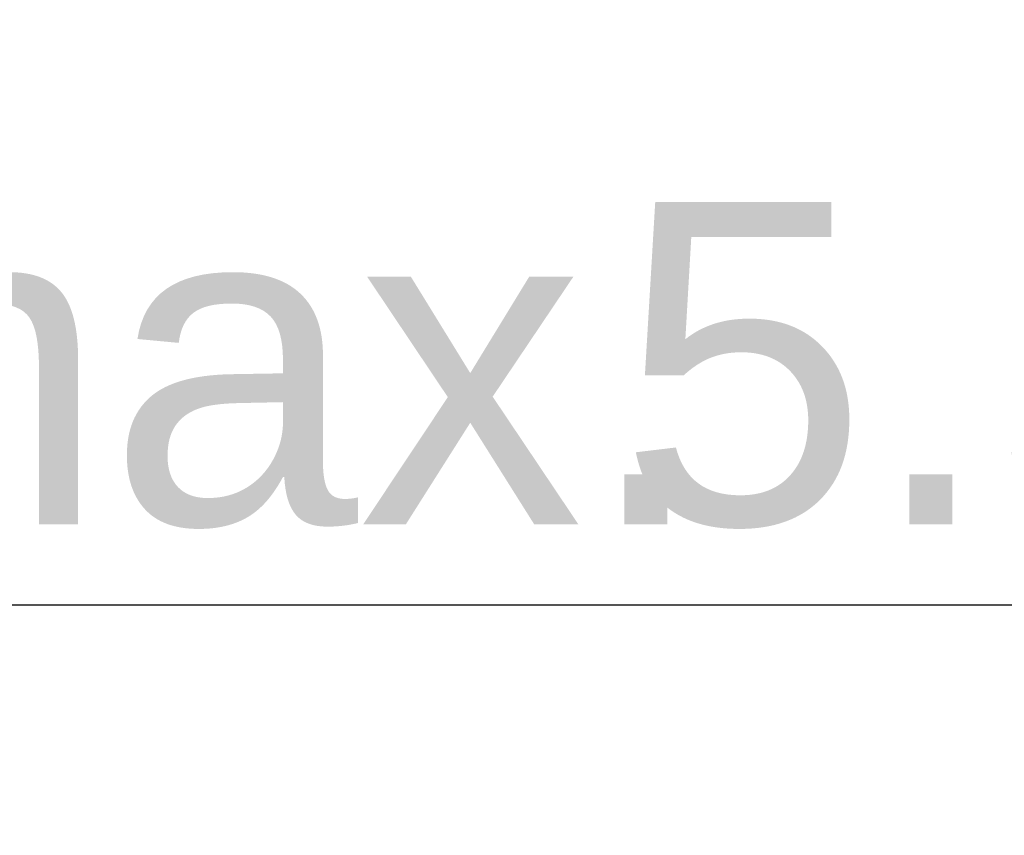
# Model space of a CAD drawing. Header units: millimetres. Extents: x 0 to 210, y 0 to 297.
# Tile 17 of 41: x 133.34 to 139.76, y 146.7 to 152.02. Entities that reach past the tile are written whole.
import ezdxf

# ---------------------------------------------------------------- set-up
doc = ezdxf.new("R2010")
doc.units = ezdxf.units.MM
doc.header["$LTSCALE"] = 19.36
doc.layers.get('0').update_dxf_attribs({"linetype": 'CONTINUOUS'})
doc.layers.add('Z_DIM_2D', color=7, linetype='CONTINUOUS')
doc.styles.add('TEXTSTYLE_3', font='helveticaneueltw1g-ltcn.otf')
doc.dimstyles.new('DIMSTYLE_6', dxfattribs={"dimtxt": 2.1, "dimasz": 3.5, "dimexe": 1.5, "dimexo": 0, "dimgap": 0.525, "dimtad": 1, "dimlfac": 2, "dimdsep": 46, "dimtxsty": 'TEXTSTYLE_3', "dimblk": '_FILLED', "dimblk1": '_FILLED', "dimblk2": '_FILLED', "dimcen": 0.09, "dimclrt": 5, "dimazin": 2, "dimtp": 0.1, "dimtm": 0.1, "dimtfac": 1, "dimtofl": 0, "dimtmove": 0, "dimatfit": 3, "dimldrblk": '_FILLED', "dimfxl": 1, "dimtolj": 1, "dimarcsym": 0})

# ---------------------------------------------------------------- blocks, each defined once
blk = doc.blocks.new('*D9')
at = {"layer": 'Z_DIM_2D', "color": 2, "linetype": 'CONTINUOUS'}
for p, q in [((129.4749, 152.0162), (129.4749, 146.7045)), ((126.9249, 150.474), (126.9249, 146.7045)), ((126.9249, 148.2045), (128.1999, 148.2045)), ((129.4749, 148.2045), (128.1999, 148.2045)), ((128.1999, 148.2045), (140.764, 148.2045))]:
    blk.add_line(p, q, dxfattribs=at)
at = {"layer": 'Z_DIM_2D', "color": 5, "linetype": 'CONTINUOUS', "style": 'TEXTSTYLE_3'}
for s, p in [('5.5', (137.2379, 148.7295)), ('max. ', (131.4707, 148.7295))]:
    blk.add_text(s, height=2.1, dxfattribs=at).set_placement(p)
blk = doc.blocks.new('_FILLED')
at = {"color": 0, "linetype": 'BYBLOCK'}
blk.add_solid([(0, 0), (-1, 0.125), (-1, -0.125)], dxfattribs=at)
blk = doc.blocks.new('_NONE')

msp = doc.modelspace()

# ---------------------------------------------------------------- dimensions: what is measured, and where the dimension line sits
at = {"layer": 'Z_DIM_2D', "color": 2, "linetype": 'CONTINUOUS'}
dim = msp.add_linear_dim(base=(129.4749, 148.2045), p1=(126.9249, 150.474), p2=(129.4749, 152.0162), text='max. <>', dimstyle='DIMSTYLE_6', override={"dimblk1": 'NONE', "dimblk2": 'NONE', "dimsah": 1}, dxfattribs=at)
dim.commit()
dim.dimension.update_dxf_attribs({"geometry": '*D9', "text_midpoint": (136.1174, 148.2045), "dimtype": 160})

doc.saveas('drawing.dxf')
